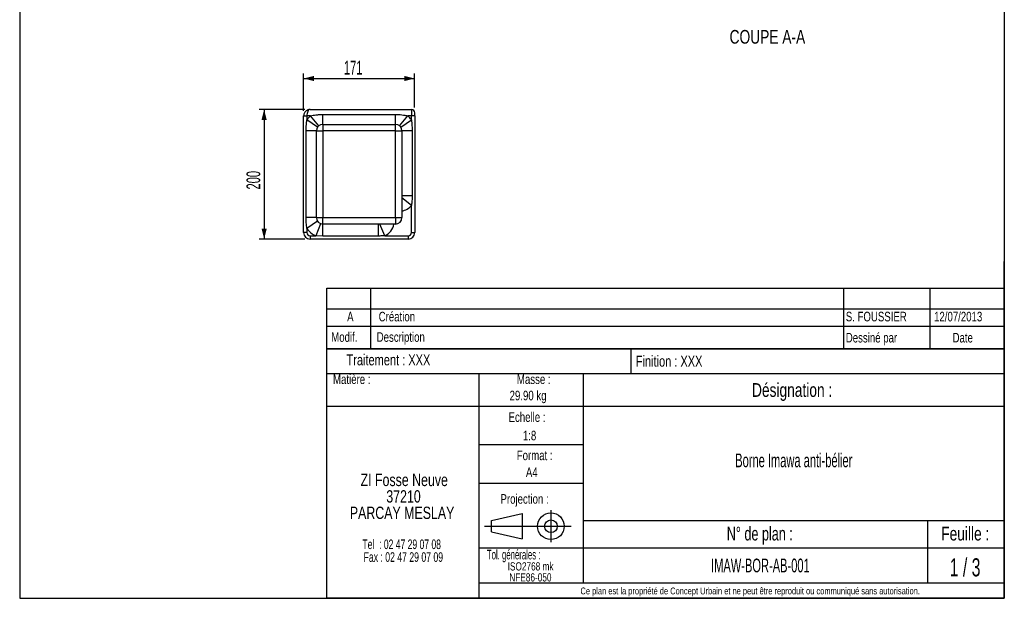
# Model space of a CAD drawing. Header units: millimetres. Extents: x 80 to 1635, y 80 to 2296.
# Tile 1 of 3: x 80 to 1600, y 80 to 974. Entities that reach past the tile are written whole.
import ezdxf

# ---------------------------------------------------------------- set-up
doc = ezdxf.new("R2010")
doc.units = ezdxf.units.MM
doc.header["$LTSCALE"] = 8
doc.layers.add('FORMAT', color=7, linetype='Continuous')
doc.styles.add('SLDTEXTSTYLE0', font='TXT', dxfattribs={"width": 0.605})
doc.styles.add('SLDTEXTSTYLE1', font='TXT', dxfattribs={"width": 0.75})
doc.styles.add('SLDTEXTSTYLE2', font='TXT', dxfattribs={"width": 0.666667})
doc.styles.add('SLDTEXTSTYLE3', font='TXT', dxfattribs={"width": 0.675})
doc.styles.add('SLDTEXTSTYLE4', font='TXT', dxfattribs={"width": 0.65})
doc.styles.add('SLDTEXTSTYLE5', font='TXT', dxfattribs={"width": 0.6875})
doc.dimstyles.new('SLDDIMSTYLE0', dxfattribs={"dimtxt": 20.546549, "dimasz": 16, "dimexe": 0, "dimexo": 0.0625, "dimgap": 5.136637, "dimtad": 1, "dimrnd": 1e-09, "dimzin": 12, "dimdsep": 46, "dimtxsty": 'SLDTEXTSTYLE0', "dimsah": 1, "dimcen": 0.09, "dimadec": 0, "dimazin": 3, "dimtfac": 1, "dimtofl": 0, "dimtmove": 0, "dimatfit": 3, "dimfxl": 1, "dimfrac": 2, "dimtolj": 1, "dimtzin": 12, "dimarcsym": 0})
doc.dimstyles.new('SLDDIMSTYLE1', dxfattribs={"dimtxt": 20.546549, "dimasz": 16, "dimexe": 0, "dimexo": 0.0625, "dimgap": 5.136637, "dimtad": 1, "dimdec": 0, "dimrnd": 1e-09, "dimzin": 12, "dimdsep": 46, "dimtxsty": 'SLDTEXTSTYLE0', "dimsah": 1, "dimcen": 0.09, "dimadec": 0, "dimazin": 3, "dimtfac": 1, "dimtofl": 0, "dimtmove": 0, "dimatfit": 3, "dimfxl": 1, "dimfrac": 2, "dimtolj": 1, "dimtzin": 12, "dimarcsym": 0})

# ---------------------------------------------------------------- blocks, each defined once
blk = doc.blocks.new('SW_NOTE_0')
at = {"layer": 'FORMAT', "color": 0, "attachment_point": 2}
for s, insert, char_height, style in [('ZI Fosse Neuve', (88.4, 24.6), 19.05, 'SLDTEXTSTYLE1'), ('37210', (87.3, -0.8), 19.05, 'SLDTEXTSTYLE1'), ('PARCAY MESLAY', (85.1, -26.2), 19.05, 'SLDTEXTSTYLE1'), ('Tel  : 02 47 29 07 08', (84.5, -76.9), 14.817, 'SLDTEXTSTYLE2'), ('Fax : 02 47 29 07 09', (87, -96.6), 14.817, 'SLDTEXTSTYLE3')]:
    blk.add_mtext(s, dxfattribs=dict(at, insert=insert, char_height=char_height, style=style))
blk = doc.blocks.new('SW_NOTE_0_1')
at = {"layer": 'FORMAT', "color": 0, "char_height": 12.7, "attachment_point": 2, "style": 'SLDTEXTSTYLE1'}
for s, insert in [('ISO2768 mk', (46.2, 16.4)), ('NFE86-050', (45.9, -0.6))]:
    blk.add_mtext(s, dxfattribs=dict(at, insert=insert))
blk = doc.blocks.new('_D_5')
at = {"layer": 'FORMAT'}
for p, q in [((520.4, 834.9), (449.5, 834.9)), ((457.4, 834.9), (457.4, 634.9)), ((520.4, 634.9), (449.5, 634.9))]:
    blk.add_line(p, q, dxfattribs=at)
for points in [[(457.4, 834.9), (453.4, 818.9), (461.4, 818.9)], [(457.4, 634.9), (461.4, 650.9), (453.4, 650.9)]]:
    blk.add_solid(points, dxfattribs=at)
at = {"layer": 'FORMAT', "insert": (430.1, 711.4), "char_height": 21.17, "attachment_point": 1, "rotation": 90, "style": 'SLDTEXTSTYLE0'}
blk.add_mtext('200', dxfattribs=at)
blk = doc.blocks.new('_D_6')
at = {"layer": 'FORMAT'}
for p, q in [((518.3, 832.8), (518.3, 890.7)), ((518.3, 882.8), (689.7, 882.8)), ((689.7, 837.8), (689.7, 890.7))]:
    blk.add_line(p, q, dxfattribs=at)
for points in [[(518.3, 882.8), (534.3, 878.8), (534.3, 886.8)], [(689.7, 882.8), (673.7, 886.8), (673.7, 878.8)]]:
    blk.add_solid(points, dxfattribs=at)
at = {"layer": 'FORMAT', "insert": (580.5, 910.1), "char_height": 21.17, "attachment_point": 1, "style": 'SLDTEXTSTYLE0'}
blk.add_mtext('171', dxfattribs=at)

msp = doc.modelspace()

# ---------------------------------------------------------------- linework, layer by layer
at = {"color": 7, "linetype": 'Continuous', "lineweight": 25}
for p, q in [((518.316, 824.906), (523.316, 824.906)), ((518.316, 644.906), (518.316, 824.906)), ((528.769, 824.906), (523.316, 824.906)), ((523.316, 824.906), (523.316, 818.912)), ((528.316, 834.906), (684.744, 834.906)), ((541.61, 809.573), (528.769, 824.906)), ((548.03, 811.906), (548.03, 827.239)), ((548.03, 827.239), (660.03, 827.239)), ((660.03, 811.906), (660.03, 827.239)), ((666.45, 809.573), (679.291, 824.906)), ((684.744, 824.906), (679.291, 824.906)), ((684.744, 834.906), (684.744, 824.906)), ((689.744, 824.906), (684.744, 824.906)), ((684.744, 818.912), (684.744, 824.906)), ((689.744, 824.906), (689.744, 829.906)), ((689.744, 824.906), (689.744, 644.906)), ((539.792, 807.575), (523.316, 818.912)), ((548.03, 811.906), (548.03, 801.906)), ((548.03, 811.906), (660.03, 811.906)), ((660.03, 801.906), (660.03, 811.906)), ((668.268, 807.575), (684.744, 818.912)), ((538.03, 801.906), (522.259, 801.906)), ((522.259, 667.906), (522.259, 801.906)), ((538.03, 801.906), (548.03, 801.906)), ((538.03, 667.906), (538.03, 801.906)), ((660.03, 801.906), (548.03, 801.906)), ((548.03, 801.906), (548.03, 667.906)), ((660.03, 667.906), (660.03, 801.906)), ((660.03, 801.906), (670.03, 801.906)), ((670.03, 801.906), (670.03, 667.906)), ((685.801, 801.906), (670.03, 801.906)), ((685.801, 801.906), (685.801, 701.803)), ((685.801, 701.803), (670.03, 701.803)), ((684.744, 644.906), (684.744, 686.777)), ((538.03, 667.906), (522.259, 667.906)), ((539.792, 662.237), (523.316, 650.9)), ((544.44, 658.573), (537.26, 639.906)), ((538.03, 667.906), (548.03, 667.906)), ((548.03, 667.906), (660.03, 667.906)), ((548.03, 657.906), (548.03, 667.906)), ((660.03, 657.906), (548.03, 657.906)), ((548.03, 639.506), (548.03, 657.906)), ((634.03, 639.506), (634.03, 657.906)), ((660.03, 667.906), (670.03, 667.906)), ((660.03, 667.906), (660.03, 657.906)), ((523.316, 644.906), (518.316, 644.906)), ((523.316, 650.9), (523.316, 644.906)), ((528.316, 639.906), (537.26, 639.906)), ((528.316, 639.906), (528.316, 634.906)), ((548.03, 639.506), (537.26, 639.906)), ((634.03, 639.506), (548.03, 639.506)), ((643.622, 639.906), (679.744, 639.906)), ((679.744, 639.906), (679.744, 634.906)), ((684.744, 644.906), (689.744, 644.906)), ((679.744, 634.906), (528.316, 634.906))]:
    msp.add_line(p, q, dxfattribs=at)
at = {"color": 8, "linetype": 'Continuous', "lineweight": 25}
for p, q in [((684.744, 686.777), (670.03, 698.591)), ((643.622, 639.906), (635.774, 657.906))]:
    msp.add_line(p, q, dxfattribs=at)
at = {"color": 7, "linetype": 'Continuous', "lineweight": 25}
for centre, radius, start, end in [((548.03, 801.906), 30, 129.944505, 145.467982), ((660.03, 801.906), 30, 34.532018, 50.055495), ((684.744, 829.906), 5, 0, 90), ((548.03, 801.906), 10, 90, 180), ((660.03, 801.906), 10, 0, 90), ((548.03, 667.906), 10, 180, 270), ((660.03, 667.906), 10, 270, 0), ((528.316, 644.906), 10, 180, 270), ((548.03, 667.906), 30, 214.532018, 248.96053), ((528.316, 644.906), 5, 180, 270), ((679.744, 644.906), 5, 270, 0), ((679.744, 644.906), 10, 270, 0)]:
    msp.add_arc(centre, radius, start, end, dxfattribs=at)
at = {"color": 8, "linetype": 'Continuous', "lineweight": 25}
for centre, start, end in [((666.03, 701.803), 279.594068, 321.238783), ((634.03, 661.906), 293.556464, 350.405932)]:
    msp.add_arc(centre, 24, start, end, dxfattribs=at)
at = {"color": 7, "linetype": 'Continuous', "lineweight": 25}
msp.add_ellipse((528.316, 824.906), major_axis=(0, 10), ratio=0.5, start_param=0, end_param=1.57079633, dxfattribs=at)
for points, knots in [([(528.316, 834.906), (527.736, 834.876), (526.574, 834.815), (524.809, 834.307), (523.095, 833.471), (521.507, 832.272), (520.139, 830.734), (519.102, 828.919), (518.437, 826.934), (518.356, 825.575), (518.316, 824.906)], [0, 0, 0, 0, 0.125623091, 0.25192338, 0.378660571, 0.505536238, 0.632105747, 0.757571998, 0.880654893, 1, 1, 1, 1]), ([(528.769, 824.906), (530.189, 825.261), (533.037, 825.973), (537.695, 826.671), (542.698, 827.15), (546.25, 827.21), (548.03, 827.239)], [0, 0, 0, 0, 0.22554349, 0.45242377, 0.72564649, 1, 1, 1, 1]), ([(660.03, 827.239), (661.677, 827.214), (664.975, 827.163), (669.846, 826.731), (674.643, 826.056), (677.739, 825.29), (679.291, 824.906)], [0, 0, 0, 0, 0.25382222, 0.50850015, 0.75357029, 1, 1, 1, 1]), ([(522.259, 801.906), (522.306, 805.202), (522.388, 810.888), (523.041, 816.537), (523.316, 818.912)], [0, 0, 0, 0, 0.57946772, 1, 1, 1, 1]), ([(684.744, 818.912), (685.079, 815.891), (685.705, 810.239), (685.771, 804.553), (685.801, 801.906)], [0, 0, 0, 0, 0.53453567, 1, 1, 1, 1]), ([(685.801, 701.803), (685.765, 699.163), (685.695, 694.134), (685.051, 689.146), (684.744, 686.777)], [0, 0, 0, 0, 0.52497687, 1, 1, 1, 1]), ([(523.316, 650.9), (522.981, 653.921), (522.355, 659.574), (522.289, 665.26), (522.259, 667.906)], [0, 0, 0, 0, 0.53453567, 1, 1, 1, 1]), ([(643.622, 639.906), (641.017, 639.732), (637.822, 639.519), (634.622, 639.508), (634.03, 639.506)], [0, 0, 0, 0, 0.8151224, 1, 1, 1, 1])]:
    msp.add_open_spline(points, degree=3, knots=knots, dxfattribs=at)
at = {"layer": 'FORMAT', "color": 7}
for p, q in [((80, 2296), (80, 80)), ((1600, 2296), (1600, 80)), ((1600, 465.442), (1600, 600)), ((1600, 600), (1600, 527.106)), ((553.928, 527.106), (553.928, 559.106)), ((553.928, 559.106), (1600, 559.106)), ((622.32, 527.106), (622.32, 559.106)), ((1485.296, 527.106), (1485.296, 559.106)), ((1600, 527.106), (1600, 559.106)), ((553.928, 465.442), (553.928, 527.106)), ((553.928, 527.106), (1600, 527.106)), ((553.928, 527.106), (1600, 527.106)), ((622.32, 465.442), (622.32, 527.106)), ((1485.296, 465.442), (1485.296, 527.106)), ((553.928, 500.513), (1600, 500.513)), ((1600, 465.442), (553.928, 465.442)), ((553.928, 80), (553.928, 465.442)), ((553.928, 465.442), (1600, 465.442)), ((1023.221, 465.442), (1023.221, 427.026)), ((1600, 80), (1600, 465.442)), ((553.928, 427.026), (1600, 427.026)), ((788.886, 427.026), (788.886, 80)), ((949.771, 427.026), (949.771, 104.165)), ((553.928, 376.671), (949.771, 376.671)), ((949.771, 376.671), (1600, 376.671)), ((788.886, 317.542), (949.771, 317.542)), ((788.886, 257.858), (949.771, 257.858)), ((900.085, 216.185), (900.085, 166.597)), ((808.257, 200.065), (855.443, 210.936)), ((808.257, 182.486), (808.257, 200.065)), ((855.443, 210.936), (855.443, 171.615)), ((855.443, 210.936), (855.443, 171.615)), ((949.771, 200.147), (1600, 200.147)), ((1481.652, 200.147), (1481.652, 104.165)), ((797.386, 191.276), (931.542, 191.276)), ((808.257, 182.486), (855.443, 171.615)), ((788.886, 157.711), (1600, 157.711)), ((788.886, 104.165), (1600, 104.165)), ((80, 80), (1600, 80)), ((1600, 80), (553.928, 80))]:
    msp.add_line(p, q, dxfattribs=at)
at = {"layer": 'FORMAT'}
msp.add_line((1351.899, 559.106), (1351.899, 465.442), dxfattribs=at)
at = {"layer": 'FORMAT', "color": 7}
for radius in [20.591, 9.715]:
    msp.add_circle((900.085, 191.276), radius, dxfattribs=at)

# ---------------------------------------------------------------- block references
at = {"layer": 'FORMAT'}
for name, p in [('SW_NOTE_0', (585.234, 247.75)), ('SW_NOTE_0_1', (822.527, 119.297))]:
    msp.add_blockref(name, p, dxfattribs=at)

# ---------------------------------------------------------------- texts
for s, insert, char_height, attachment_point, style in [('COUPE A-A', (1234.299, 957.708), 21.1667, 2, 'SLDTEXTSTYLE1'), ('A', (590.461, 522.511), 14.817, 2, 'SLDTEXTSTYLE1'), ('Création', (634.206, 522.511), 14.8167, 1, 'SLDTEXTSTYLE1'), ('S. FOUSSIER', (1355.284, 522.5), 14.81667, 1, 'SLDTEXTSTYLE1'), ('12/07/2013', (1491.588, 522.5), 14.8167, 1, 'SLDTEXTSTYLE1'), ('Modif.', (560.946, 490.928), 14.8167, 1, 'SLDTEXTSTYLE1'), ('Description', (631.13, 490.928), 14.81667, 1, 'SLDTEXTSTYLE1'), ('Dessiné par', (1355.284, 489.93), 14.81667, 1, 'SLDTEXTSTYLE1'), ('Date', (1520.152, 489.93), 14.8167, 1, 'SLDTEXTSTYLE1'), ('Traitement : XXX', (584.607, 456.683), 16.93333, 1, 'SLDTEXTSTYLE1'), ('Finition : XXX', (1031.115, 454.649), 16.93333, 1, 'SLDTEXTSTYLE1'), ('Matière :', (563.709, 425.752), 14.8167, 1, 'SLDTEXTSTYLE1'), ('Masse :', (873.592, 425.752), 14.8167, 2, 'SLDTEXTSTYLE1'), ('Désignation :', (1272.459, 412.313), 21.16667, 2, 'SLDTEXTSTYLE1'), ('29.90 kg', (836.297, 400.591), 14.8167, 1, 'SLDTEXTSTYLE1'), ('Echelle :', (834.733, 367.238), 14.8167, 1, 'SLDTEXTSTYLE1'), ('1:8', (856.835, 338.787), 14.8167, 1, 'SLDTEXTSTYLE1'), ('Format :', (875.002, 308.195), 14.8167, 2, 'SLDTEXTSTYLE1'), ('Borne Imawa anti-bélier', (1275.017, 303.603), 21.16667, 2, 'SLDTEXTSTYLE0'), ('A4', (870.542, 282.074), 14.8167, 2, 'SLDTEXTSTYLE1'), ('Projection :', (822.248, 240.91), 14.81667, 1, 'SLDTEXTSTYLE1'), ('N° de plan :', (1222.528, 190.479), 21.16667, 2, 'SLDTEXTSTYLE5'), ('Feuille :', (1539.764, 190.479), 21.1667, 2, 'SLDTEXTSTYLE1'), ('Tol. générales :', (801.271, 154.893), 14.81667, 1, 'SLDTEXTSTYLE0'), ('IMAW-BOR-AB-001', (1223.463, 141.297), 21.16667, 2, 'SLDTEXTSTYLE0'), ('1 / 3', (1539.49, 141.887), 28, 2, 'SLDTEXTSTYLE4'), ('Ce plan est la propriété de Concept Urbain et ne peut être reproduit ou communiqué sans autorisation.', (1207.686, 96.661), 10.583333, 2, 'SLDTEXTSTYLE1')]:
    msp.add_mtext(s, dxfattribs=dict(at, insert=insert, char_height=char_height, attachment_point=attachment_point, style=style))

# ---------------------------------------------------------------- dimensions: what is measured, and where the dimension line sits
dim = msp.add_linear_dim(base=(689.744, 882.816), p1=(518.316, 824.906), p2=(689.744, 829.906), dimstyle='SLDDIMSTYLE1', dxfattribs=at)
dim.commit()
dim.dimension.update_dxf_attribs({"geometry": '_D_6', "text_midpoint": (604.03, 882.816), "dimtype": 160})
dim = msp.add_linear_dim(base=(457.382, 634.906), p1=(528.316, 834.906), p2=(528.316, 634.906), angle=90, dimstyle='SLDDIMSTYLE0', dxfattribs=at)
dim.commit()
dim.dimension.update_dxf_attribs({"geometry": '_D_5', "text_midpoint": (457.382, 734.906), "dimtype": 160})

doc.saveas('drawing.dxf')
